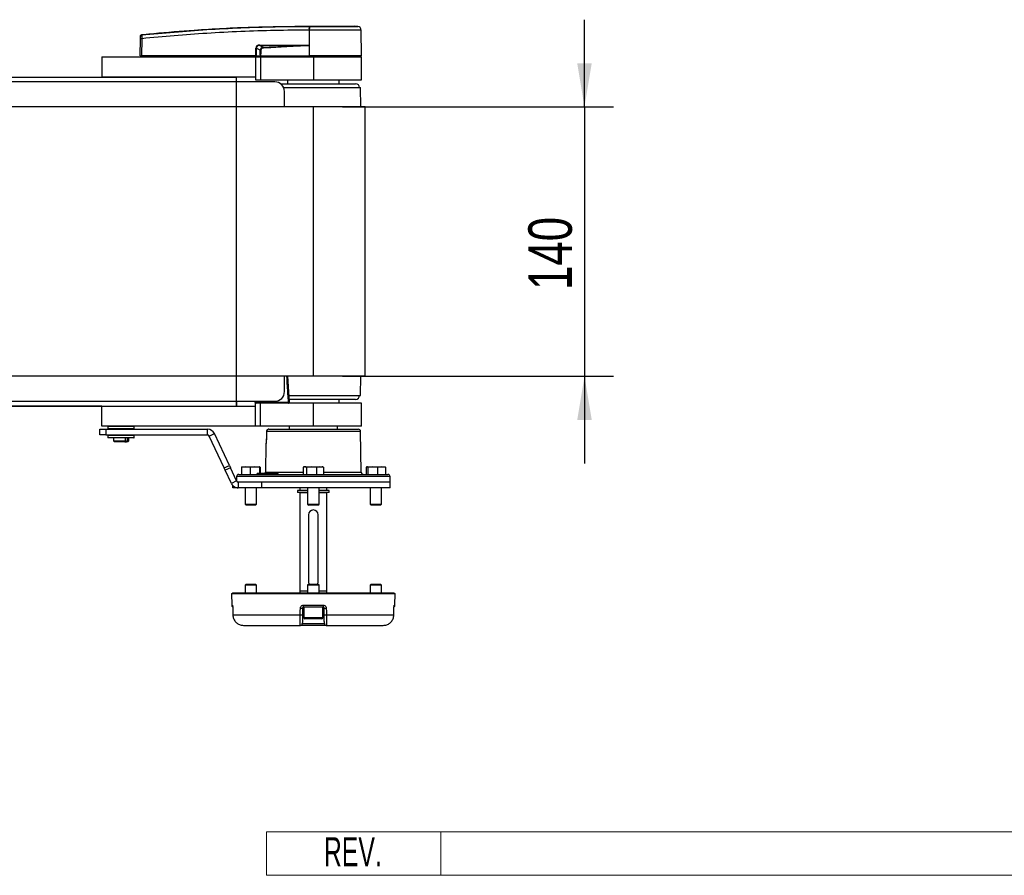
# Model space of a CAD drawing. Header units: millimetres. Extents: x 0 to 420, y 0 to 297.
# Tile 5 of 14: x 198 to 266, y 66 to 125. Entities that reach past the tile are written whole.
import ezdxf
from ezdxf.enums import TextEntityAlignment as Align

# ---------------------------------------------------------------- set-up
doc = ezdxf.new("R2010")
doc.units = ezdxf.units.MM
doc.layers.add('CARTIGLIO', color=140, linetype='Continuous')
doc.layers.add('QUOTE', color=174, linetype='Continuous')
doc.styles.add('SLDTEXTSTYLE0', font='TXT', dxfattribs={"width": 0.638298})
doc.styles.add('SLDTEXTSTYLE3', font='TXT', dxfattribs={"width": 0.75})
doc.dimstyles.new('SLDDIMSTYLE1', dxfattribs={"dimtxt": 3, "dimasz": 3, "dimexe": 0, "dimexo": 0.0625, "dimgap": 0.75, "dimtad": 1, "dimlfac": 7.554642, "dimrnd": 1e-09, "dimzin": 12, "dimdsep": 46, "dimtxsty": 'SLDTEXTSTYLE3', "dimsah": 1, "dimcen": 0.09, "dimadec": 0, "dimazin": 3, "dimtfac": 1, "dimtdec": 3, "dimtmove": 0, "dimatfit": 0, "dimfxl": 0, "dimfrac": 2, "dimtolj": 1, "dimtzin": 12, "dimarcsym": 0})

# ---------------------------------------------------------------- blocks, each defined once
blk = doc.blocks.new('SW_NOTE_0_27')
at = {"layer": 'CARTIGLIO', "color": 0, "insert": (2.34, 2.578), "char_height": 2, "attachment_point": 2, "style": 'SLDTEXTSTYLE0'}
blk.add_mtext('REV.', dxfattribs=at)
blk = doc.blocks.new('Cartiglio ALUSIC')
at = {"color": 161, "linetype": 'Continuous', "lineweight": 18}
for p, q in [((113.971, 150.999), (113.971, 153.999)), ((113.971, 153.999), (313.621, 153.999)), ((125.971, 153.999), (125.971, 150.999)), ((113.971, 150.999), (313.621, 150.999))]:
    blk.add_line(p, q, dxfattribs=at)
at = {"layer": 'CARTIGLIO', "color": 140}
blk.add_blockref('SW_NOTE_0_27', (117.568, 151.037), dxfattribs=at)
at = {"layer": 'CARTIGLIO', "color": 140, "style": 'SLDTEXTSTYLE0', "width": 0.638298}
for tag, height, p in [('AUTOATTR1', 3.5, (223.449, 133.7)), ('AUTOATTR2', 3.5, (221.929, 127.422)), ('AUTOATTR11', 3.5, (222.862, 121.411)), ('AUTOATTR8', 4, (219.244, 110.003)), ('AUTOATTR9', 4, (218.122, 100.423)), ('AUTOATTR0', 4, (249.033, 100.312))]:
    blk.add_attdef(tag, text='', height=height, dxfattribs=at).set_placement(p, align=Align.TOP_CENTER)
at = {"layer": 'CARTIGLIO', "color": 140}
for tag in ['AUTOATTR13', 'AUTOATTR12', 'AUTOATTR10', 'AUTOATTR7', 'AUTOATTR6', 'AUTOATTR5', 'AUTOATTR4', 'AUTOATTR3']:
    blk.add_attdef(tag, (0, 0), '', height=4, dxfattribs=at)
blk = doc.blocks.new('_D_2')
at = {"layer": 'QUOTE'}
for p, q in [((237.055, 119.039), (237.055, 125.039)), ((220.396, 119.039), (239.055, 119.039)), ((237.055, 119.039), (237.055, 100.507)), ((220.396, 100.507), (239.055, 100.507)), ((237.055, 100.507), (237.055, 94.507))]:
    blk.add_line(p, q, dxfattribs=at)
for points in [[(237.055, 119.039), (237.555, 122.039), (236.555, 122.039)], [(237.055, 100.507), (236.555, 97.507), (237.555, 97.507)]]:
    blk.add_solid(points, dxfattribs=at)
at = {"layer": 'QUOTE', "insert": (233.188, 106.448), "char_height": 3, "attachment_point": 1, "rotation": 90, "style": 'SLDTEXTSTYLE3'}
blk.add_mtext('140', dxfattribs=at)

msp = doc.modelspace()

# ---------------------------------------------------------------- linework, layer by layer
at = {"color": 7, "linetype": 'Continuous', "lineweight": 25}
for p, q in [((206.5902, 124.0121), (206.5901, 124.0121)), ((218.1191, 124.319), (218.0976, 124.319)), ((218.1191, 124.319), (218.1178, 122.5464)), ((218.1193, 124.5981), (218.1195, 124.5981)), ((221.4523, 124.5799), (221.222, 124.5981)), ((221.7044, 122.5464), (221.689, 124.3189)), ((206.4832, 122.5464), (206.4935, 123.7316)), ((206.5905, 123.7316), (206.5802, 122.5464)), ((214.4318, 122.5464), (214.4339, 123.0807)), ((214.4586, 123.0807), (214.4565, 122.5464)), ((214.7378, 122.9355), (214.4586, 123.0807)), ((217.8291, 123.2631), (214.7228, 123.2631)), ((214.7228, 123.2631), (214.9555, 123.1421)), ((214.7245, 123.2973), (217.8308, 123.2973)), ((218.1108, 123.2814), (218.1108, 123.2741)), ((218.1108, 123.2741), (218.1172, 122.5464)), ((203.8352, 122.4802), (203.8352, 121.0903)), ((203.8352, 122.4802), (214.4247, 122.4802)), ((206.4832, 122.5464), (206.5802, 122.5464)), ((206.5476, 122.5464), (206.5488, 122.4802)), ((214.4318, 122.5464), (206.5802, 122.5464)), ((206.5851, 122.5464), (206.5851, 122.4802)), ((214.4247, 122.4802), (214.4247, 121.0903)), ((214.4247, 122.4802), (214.7557, 122.4802)), ((214.4565, 122.5464), (214.4318, 122.5464)), ((214.437, 122.5464), (214.4371, 122.4802)), ((214.4565, 122.5464), (214.7516, 122.5464)), ((214.5022, 122.5464), (214.5031, 122.4802)), ((214.7557, 122.4802), (214.7557, 120.8918)), ((214.7557, 122.4802), (218.3958, 122.4802)), ((214.7618, 122.5464), (218.1172, 122.5464)), ((214.7825, 122.5464), (214.783, 122.4802)), ((218.1178, 122.5464), (218.1172, 122.5464)), ((221.7044, 122.5464), (218.1178, 122.5464)), ((218.1205, 122.5464), (218.1206, 122.4802)), ((218.3958, 122.4802), (218.3958, 120.8918)), ((218.3958, 122.4802), (221.705, 122.4802)), ((221.6388, 122.4802), (221.64, 122.5464)), ((221.705, 120.8918), (221.705, 122.4802)), ((215.7484, 120.7594), (62.2004, 120.7594)), ((74.1136, 121.0903), (203.8352, 121.0903)), ((214.4247, 121.0903), (203.8352, 121.0903)), ((213.101, 120.7594), (213.101, 121.0903)), ((214.4247, 121.0903), (214.4247, 120.8918)), ((214.4247, 120.8918), (214.7557, 120.8918)), ((214.7557, 120.8918), (218.3958, 120.8918)), ((216.1455, 120.627), (221.3079, 120.627)), ((216.6088, 120.8918), (216.6088, 120.627)), ((218.3958, 120.8918), (221.705, 120.8918)), ((220.1828, 120.627), (220.1828, 120.8918)), ((216.355, 120.3623), (221.6388, 120.3623)), ((216.4103, 119.0386), (216.4103, 120.0975)), ((221.6554, 119.0386), (221.6388, 120.3623)), ((218.3958, 119.0386), (59.5531, 119.0386)), ((218.3958, 100.5069), (218.3958, 119.0386)), ((221.9698, 119.0386), (218.3958, 119.0386)), ((221.9698, 100.5069), (221.9698, 119.0386)), ((218.3958, 100.5069), (59.5531, 100.5069)), ((216.4103, 99.448), (216.4103, 100.5069)), ((216.7543, 98.7244), (216.6406, 100.5069)), ((221.9698, 100.5069), (218.3958, 100.5069)), ((221.6388, 99.1833), (221.6554, 100.5069)), ((216.7157, 99.1833), (221.6388, 99.1833)), ((62.2004, 98.7861), (215.7484, 98.7861)), ((203.8352, 98.4552), (74.1136, 98.4552)), ((203.8352, 98.4552), (214.4247, 98.4552)), ((203.8352, 97.0654), (203.8352, 98.4552)), ((213.101, 98.7861), (213.101, 98.4552)), ((214.3219, 98.7597), (213.101, 98.7597)), ((214.3193, 98.7741), (214.3197, 98.7861)), ((214.3855, 98.7211), (214.3866, 98.7861)), ((214.3862, 98.7098), (214.3868, 98.7067)), ((214.4247, 98.4552), (214.4247, 98.6538)), ((214.7557, 98.6538), (214.4247, 98.6538)), ((214.4247, 97.0654), (214.4247, 98.4552)), ((214.4528, 98.7861), (214.4516, 98.7211)), ((214.4516, 98.7211), (216.6857, 98.7211)), ((214.4516, 98.7211), (214.4516, 98.6538)), ((214.7557, 97.0654), (214.7557, 98.6538)), ((218.3958, 98.6538), (214.7557, 98.6538)), ((216.6857, 98.7211), (216.6857, 98.6538)), ((221.3079, 98.9185), (216.7383, 98.9185)), ((218.3958, 97.0654), (218.3958, 98.6538)), ((221.705, 98.6538), (218.3958, 98.6538)), ((220.1828, 98.6538), (220.1828, 98.9185)), ((221.705, 97.0654), (221.705, 98.6538)), ((214.4247, 97.0654), (203.8352, 97.0654)), ((204.2592, 97.0403), (204.2519, 96.9013)), ((204.2519, 96.9013), (206.0757, 96.9013)), ((204.2739, 97.0403), (204.2592, 97.0403)), ((206.0684, 97.0403), (204.2739, 97.0403)), ((206.0757, 96.9013), (206.0684, 97.0403)), ((209.0162, 97.0654), (209.0162, 97.062)), ((210.0738, 97.062), (210.0738, 97.0654)), ((214.7557, 97.0654), (214.4247, 97.0654)), ((218.3958, 97.0654), (214.7557, 97.0654)), ((216.7412, 97.0654), (216.7412, 96.8662)), ((221.705, 97.0654), (218.3958, 97.0654)), ((220.0504, 96.8662), (220.0504, 97.0654)), ((203.7078, 96.4697), (203.7078, 96.8668)), ((203.7078, 96.8668), (204.1049, 96.8668)), ((204.1049, 96.4697), (203.7078, 96.4697)), ((204.1049, 96.8668), (204.1049, 96.4697)), ((204.1049, 96.8668), (211.114, 96.8668)), ((204.1049, 96.4697), (211.114, 96.4697)), ((204.2519, 96.4352), (204.2592, 96.2962)), ((206.0757, 96.4352), (204.2519, 96.4352)), ((204.2592, 96.2962), (206.0684, 96.2962)), ((204.2927, 96.8734), (204.2784, 96.8734)), ((204.2784, 96.4631), (206.0493, 96.4631)), ((204.2999, 96.2711), (204.2857, 96.2711)), ((206.0493, 96.8734), (204.2927, 96.8734)), ((206.042, 96.2711), (204.2999, 96.2711)), ((204.3564, 96.8734), (204.3564, 96.8668)), ((204.3564, 96.4697), (204.3564, 96.4631)), ((204.6344, 96.2711), (204.6344, 96.066)), ((205.5901, 96.2645), (205.4778, 96.2645)), ((205.4778, 96.066), (205.4778, 96.2645)), ((205.5901, 96.2645), (205.5901, 96.066)), ((205.6933, 96.066), (205.6933, 96.2711)), ((205.9713, 96.8668), (205.9713, 96.8734)), ((205.9713, 96.4631), (205.9713, 96.4697)), ((206.0684, 96.2962), (206.0757, 96.4352)), ((211.114, 96.4697), (211.114, 96.8668)), ((211.234, 96.3933), (211.5939, 96.5611)), ((212.2563, 94.201), (211.234, 96.3933)), ((212.6162, 94.3689), (211.5939, 96.5611)), ((215.1724, 96.7101), (215.1719, 96.7102)), ((221.6442, 96.7101), (215.1724, 96.7101)), ((215.3317, 96.8662), (221.4854, 96.8662)), ((221.6931, 93.9116), (221.6442, 96.7101)), ((204.6344, 96.066), (204.7005, 95.9998)), ((204.6344, 96.066), (205.4778, 96.066)), ((205.4304, 95.9998), (204.7005, 95.9998)), ((205.4778, 96.066), (205.4304, 95.9998)), ((205.4304, 95.9998), (205.5427, 95.9998)), ((205.5427, 95.9998), (205.5901, 96.066)), ((205.6271, 95.9998), (205.5427, 95.9998)), ((205.5901, 96.066), (205.6933, 96.066)), ((205.6271, 95.9998), (205.6933, 96.066)), ((215.1328, 95.8745), (215.0985, 93.9116)), ((215.1351, 95.8745), (215.1328, 95.8745)), ((215.161, 96.1347), (215.1606, 96.1348)), ((212.2563, 94.201), (212.6162, 94.3689)), ((212.3318, 94.0389), (212.2563, 94.201)), ((212.6917, 94.2068), (212.3318, 94.0389)), ((212.6162, 94.3689), (212.6917, 94.2068)), ((213.1134, 93.3024), (212.6917, 94.2068)), ((213.757, 94.285), (213.4628, 94.2506)), ((213.4628, 94.2506), (213.4628, 93.7555)), ((213.4829, 94.285), (213.4818, 94.2846)), ((213.484, 94.285), (213.757, 94.285)), ((214.0513, 94.2506), (213.757, 94.285)), ((213.757, 94.285), (214.3669, 94.285)), ((214.3669, 94.285), (214.0513, 94.2506)), ((214.0513, 94.2506), (214.0513, 93.7555)), ((214.6824, 94.2506), (214.3669, 94.285)), ((214.3669, 94.285), (214.7036, 94.285)), ((214.6824, 94.2506), (214.6824, 93.8217)), ((214.7036, 94.285), (214.7047, 94.285)), ((214.7059, 94.2846), (214.7047, 94.285)), ((214.7249, 94.2506), (214.7249, 93.8217)), ((217.7049, 94.2506), (217.7049, 93.7555)), ((217.7849, 94.285), (217.7522, 94.2731)), ((217.7849, 94.285), (217.8159, 94.285)), ((217.8159, 94.285), (218.2723, 94.285)), ((218.2723, 94.285), (217.9268, 94.2506)), ((217.9268, 94.2506), (217.9268, 93.7555)), ((218.6177, 94.2506), (218.2723, 94.285)), ((218.2723, 94.285), (218.8522, 94.285)), ((218.8522, 94.285), (218.6177, 94.2506)), ((218.6177, 94.2506), (218.6177, 93.7555)), ((219.0867, 94.2506), (218.8522, 94.285)), ((218.8522, 94.285), (219.0067, 94.285)), ((219.0394, 94.2731), (219.0067, 94.285)), ((219.0867, 94.2506), (219.0867, 93.7555)), ((222.0383, 94.2506), (222.0383, 93.7555)), ((222.0947, 94.285), (222.481, 94.285)), ((222.481, 94.285), (222.1512, 94.2506)), ((222.1512, 94.2506), (222.1512, 93.7555)), ((222.8107, 94.2506), (222.481, 94.285)), ((222.481, 94.285), (223.084, 94.285)), ((223.084, 94.285), (222.8107, 94.2506)), ((222.8107, 94.2506), (222.8107, 93.7555)), ((223.3573, 94.2506), (223.084, 94.285)), ((223.084, 94.285), (223.3087, 94.285)), ((223.3167, 94.282), (223.3087, 94.285)), ((223.3573, 94.2506), (223.3573, 93.7555)), ((212.7535, 93.1346), (212.3318, 94.0389)), ((213.1076, 93.5994), (213.1028, 93.3253)), ((223.684, 93.5994), (213.1076, 93.5994)), ((213.2664, 93.7555), (223.5252, 93.7555)), ((214.5189, 93.8217), (214.5178, 93.7555)), ((214.5308, 93.8217), (214.5189, 93.8217)), ((214.5308, 93.8217), (214.53, 93.7555)), ((214.6523, 93.8217), (214.5308, 93.8217)), ((214.6523, 93.8217), (214.6515, 93.7555)), ((214.6967, 93.8217), (214.6523, 93.8217)), ((214.6967, 93.8217), (214.6971, 93.7555)), ((215.0142, 93.8217), (214.6967, 93.8217)), ((215.0271, 93.8217), (215.026, 93.7555)), ((215.0374, 93.8217), (215.0365, 93.7555)), ((215.0985, 93.9116), (217.7049, 93.9116)), ((215.1348, 93.8217), (215.1337, 93.7555)), ((215.1467, 93.8217), (215.1348, 93.8217)), ((215.1467, 93.8217), (215.1459, 93.7555)), ((215.188, 93.8217), (215.1467, 93.8217)), ((215.188, 93.8217), (215.1871, 93.7555)), ((215.254, 93.8217), (215.188, 93.8217)), ((215.254, 93.8217), (215.2551, 93.7555)), ((215.3461, 93.8217), (215.254, 93.8217)), ((215.3461, 93.8217), (215.3472, 93.7555)), ((215.3493, 93.8217), (215.3461, 93.8217)), ((215.3504, 93.7555), (215.3493, 93.8217)), ((215.9761, 93.7555), (215.975, 93.8217)), ((219.0867, 93.9116), (221.6931, 93.9116)), ((223.6906, 93.226), (223.684, 93.5994)), ((213.1134, 93.3024), (212.7535, 93.1346)), ((212.858, 92.8289), (212.858, 92.9898)), ((212.9904, 92.893), (212.9904, 92.8289)), ((213.2334, 93.226), (213.2138, 93.226)), ((213.2334, 93.226), (213.2334, 92.8289)), ((214.8187, 93.226), (213.2334, 93.226)), ((223.6906, 93.226), (214.8156, 93.226)), ((214.8187, 93.226), (214.8187, 92.8289)), ((223.6906, 93.226), (214.8187, 93.226)), ((223.6906, 92.8289), (223.6906, 93.226)), ((212.9904, 92.8289), (212.858, 92.8289)), ((213.2334, 92.8289), (212.9904, 92.8289)), ((214.8187, 92.8289), (213.2334, 92.8289)), ((213.6967, 92.8289), (213.6967, 91.717)), ((214.4909, 91.717), (214.4909, 92.8289)), ((223.6906, 92.8289), (214.8187, 92.8289)), ((217.3072, 92.6442), (217.3072, 92.5119)), ((217.9987, 92.6442), (217.3072, 92.6442)), ((217.9987, 92.5119), (217.3072, 92.5119)), ((217.4692, 92.8289), (217.4692, 92.6442)), ((217.4692, 92.4986), (217.4692, 85.7478)), ((217.4692, 92.4986), (217.9987, 92.4986)), ((217.5089, 92.5119), (217.5089, 92.4986)), ((217.9987, 92.8289), (217.9987, 91.717)), ((218.7929, 91.717), (218.7929, 92.8289)), ((219.4844, 92.6442), (218.7929, 92.6442)), ((219.4844, 92.5119), (218.7929, 92.5119)), ((218.7929, 92.4986), (219.3224, 92.4986)), ((219.2827, 92.4986), (219.2827, 92.5119)), ((219.3224, 92.6442), (219.3224, 92.8289)), ((219.3224, 85.7478), (219.3224, 92.4986)), ((219.4844, 92.5119), (219.4844, 92.6442)), ((222.3007, 92.8289), (222.3007, 91.717)), ((223.0949, 91.717), (223.0949, 92.8289)), ((213.6967, 91.717), (213.7761, 91.6376)), ((213.6967, 91.717), (214.4909, 91.717)), ((214.4115, 91.6376), (213.7761, 91.6376)), ((214.4115, 91.6376), (214.4909, 91.717)), ((217.9987, 91.717), (218.0781, 91.6376)), ((217.9987, 91.717), (218.7929, 91.717)), ((218.0942, 91.6376), (218.0781, 91.6376)), ((218.7135, 91.6376), (218.0942, 91.6376)), ((218.7135, 91.6376), (218.7929, 91.717)), ((222.3007, 91.717), (222.3801, 91.6376)), ((222.3007, 91.717), (223.0949, 91.717)), ((222.3842, 91.6376), (222.3801, 91.6376)), ((223.0155, 91.6376), (222.3842, 91.6376)), ((223.0155, 91.6376), (223.0949, 91.717)), ((218.0649, 90.9764), (218.0649, 86.3435)), ((218.7267, 86.3435), (218.7267, 90.9764)), ((213.7761, 86.2104), (213.6967, 86.131)), ((213.6967, 86.131), (213.6967, 85.6148)), ((214.4656, 86.131), (213.6967, 86.131)), ((213.7761, 86.2104), (214.3912, 86.2104)), ((214.3912, 86.2104), (214.4115, 86.2104)), ((214.4909, 86.131), (214.4115, 86.2104)), ((214.4909, 86.131), (214.4656, 86.131)), ((214.4909, 85.6148), (214.4909, 86.131)), ((218.0781, 86.2104), (217.9987, 86.131)), ((217.9987, 86.131), (217.9987, 85.6148)), ((218.7929, 86.131), (217.9987, 86.131)), ((218.0781, 86.2104), (218.7072, 86.2104)), ((218.7072, 86.2104), (218.7135, 86.2104)), ((218.7929, 86.131), (218.7135, 86.2104)), ((218.7929, 85.6148), (218.7929, 86.131)), ((222.3801, 86.2104), (222.3007, 86.131)), ((222.3007, 86.131), (222.3007, 85.6148)), ((223.0299, 86.131), (222.3007, 86.131)), ((222.3801, 86.2104), (222.9635, 86.2104)), ((222.9635, 86.2104), (223.0155, 86.2104)), ((223.0949, 86.131), (223.0155, 86.2104)), ((223.0949, 86.131), (223.0299, 86.131)), ((223.0949, 85.6148), (223.0949, 86.131)), ((212.7707, 85.5486), (212.7776, 84.7532)), ((212.7707, 85.5486), (224.0209, 85.5486)), ((212.8363, 85.6148), (212.8363, 85.5486)), ((212.8363, 85.6148), (223.9553, 85.6148)), ((217.4692, 85.7478), (217.4739, 85.6148)), ((217.4692, 85.7478), (217.9987, 85.7478)), ((218.7929, 85.7478), (219.3224, 85.7478)), ((219.3177, 85.6148), (219.3224, 85.7478)), ((223.9553, 85.5486), (223.9553, 85.6148)), ((224.014, 84.7532), (224.0209, 85.5486)), ((212.7776, 84.7532), (212.8202, 84.7532)), ((217.7054, 84.7532), (219.0862, 84.7532)), ((223.9714, 84.7532), (224.014, 84.7532)), ((212.8492, 84.5577), (212.8509, 84.5581)), ((212.8502, 84.5575), (212.8557, 84.0861)), ((212.8557, 84.0858), (212.8557, 84.0855)), ((212.8564, 84.0862), (217.4936, 84.0862)), ((217.6555, 84.557), (217.6473, 84.085)), ((217.7339, 84.557), (217.6555, 84.557)), ((219.0699, 84.622), (217.7217, 84.622)), ((217.7339, 84.622), (217.7339, 83.9072)), ((219.0577, 83.9072), (219.0577, 84.622)), ((219.1361, 84.557), (219.0577, 84.557)), ((219.1443, 84.085), (219.1361, 84.557)), ((219.298, 84.0862), (223.9352, 84.0862)), ((223.9359, 84.0855), (223.9414, 84.5575)), ((223.9407, 84.5581), (223.9424, 84.5577)), ((213.5935, 83.3645), (217.5046, 83.3645)), ((219.287, 83.3645), (217.5046, 83.3645)), ((217.6369, 83.4946), (219.1547, 83.4946)), ((217.7339, 83.9072), (219.0445, 83.9072)), ((218.9782, 83.8278), (217.8134, 83.8278)), ((219.0445, 83.9072), (219.0577, 83.9072)), ((219.287, 83.3645), (223.1981, 83.3645))]:
    msp.add_line(p, q, dxfattribs=at)
at = {"color": 7, "linetype": 'Continuous'}
for p, q in [((64.8478, 121.0903), (213.101, 121.0903)), ((213.101, 98.4552), (213.101, 121.0903)), ((64.8478, 98.4552), (213.101, 98.4552))]:
    msp.add_line(p, q, dxfattribs=at)
at = {"color": 7, "linetype": 'Continuous', "lineweight": 25, "flags": 128}
for points in [[(217.8291, 123.2631), (217.9869, 123.2692), (218.1108, 123.2741)], [(215.1719, 96.7102), (215.164, 96.3074), (215.1606, 96.1348)], [(215.1724, 96.7101), (215.1698, 96.5778), (215.161, 96.1347)], [(218.0649, 86.3435), (218.0901, 86.2168), (218.0928, 86.2104)], [(218.6988, 86.2104), (218.7015, 86.2168), (218.7267, 86.3435)], [(212.8502, 84.5575), (212.8494, 84.5576), (212.8492, 84.5577)], [(212.8509, 84.5581), (212.854, 84.2935), (212.8564, 84.0862)], [(212.8557, 84.0855), (212.8549, 84.0857), (212.8564, 84.0862)], [(217.4936, 84.0862), (217.4984, 84.3509), (217.5021, 84.5581)], [(219.2895, 84.5581), (219.2943, 84.2935), (219.298, 84.0862)], [(223.9352, 84.0862), (223.9383, 84.3509), (223.9407, 84.5581)], [(223.9352, 84.0862), (223.9367, 84.0857), (223.9359, 84.0855)], [(223.9424, 84.5577), (223.9422, 84.5576), (223.9413, 84.5575)]]:
    msp.add_lwpolyline(points, dxfattribs=at)
at = {"color": 7, "linetype": 'Continuous', "lineweight": 25}
for centre, radius, start, end in [((219.092, 124.3749), 0.9959, 168.120168, 183.219012), ((223.4875, 123.9678), 5.4049, 173.303191, 173.496611), ((219.1136, 124.3743), 0.996, 168.081743, 183.180073), ((221.4242, 124.3166), 0.2647, 0.500011, 83.923128), ((206.542, 120.8011), 2.9309, 89.051899, 90.948101), ((206.6004, 123.8868), 0.1056, 96.104195, 179.384141), ((214.4462, 126.4521), 3.3715, 269.78976, 270.21024), ((214.4502, 123.2938), 0.2742, 353.585658, 0.74759), ((123.5296, 118.7235), 91.5326, 2.731259, 2.766996), ((217.5566, 123.2938), 0.2742, 353.585658, 0.74759), ((215.7484, 120.0975), 0.6618, 0, 90), ((221.3079, 120.3623), 0.2647, 360, 90), ((215.7484, 99.448), 0.6618, 270, 0), ((221.3079, 99.1833), 0.2647, 270, 0), ((214.3253, 98.7138), 0.0606, 6.924501, 95.747368), ((214.3219, 98.6935), 0.0662, 11.536959, 90), ((214.4516, 98.72), 0.0662, 179, 270), ((214.4185, 97.7729), 0.9488, 88.001617, 91.998383), ((216.6857, 98.72), 0.0662, 270, 3.721687), ((216.7584, 97.8876), 0.8367, 90.458341, 94.987292), ((204.2784, 96.8999), 0.0265, 177, 270), ((204.2857, 97.0389), 0.0265, 90, 177), ((206.042, 97.0389), 0.0265, 3, 90), ((206.0493, 96.8999), 0.0265, 270, 3), ((204.2784, 96.4366), 0.0265, 90, 183), ((204.2857, 96.2976), 0.0265, 183, 270), ((206.042, 96.2976), 0.0265, 270, 357), ((206.0493, 96.4366), 0.0265, 357, 90), ((211.114, 96.3373), 0.5295, 25, 90), ((211.114, 96.3373), 0.1324, 25, 90), ((221.4854, 96.7073), 0.1588, 1, 90), ((215.2013, 95.8734), 0.0662, 153.897556, 179.00172), ((213.2664, 93.5966), 0.1588, 90, 179), ((214.9397, 93.9143), 0.1588, 324.314665, 359), ((221.8519, 93.9143), 0.1588, 181, 270), ((223.5252, 93.5966), 0.1588, 1, 90), ((218.3958, 90.9764), 0.3309, 0, 180), ((212.91, 84.7544), 0.1324, 180.5, 239.656256), ((212.9534, 84.7544), 0.1332, 180.484851, 206.637265), ((217.9838, 84.7211), 0.2802, 173.421252, 200.711868), ((218.8078, 84.7211), 0.2802, 339.288132, 6.578748), ((223.8816, 84.7544), 0.1324, 300.228465, 359.5), ((223.8382, 84.7544), 0.1331, 332.086988, 359.516), ((217.5964, 87.5323), 3.4476, 268.292536, 270.845926), ((217.6048, 88.0074), 3.4508, 268.294895, 270.84236), ((219.1868, 88.0074), 3.4508, 269.15764, 271.705105), ((219.1952, 87.5323), 3.4476, 269.154074, 271.707464), ((217.5046, 83.4969), 0.1324, 270, 359), ((217.8134, 83.9072), 0.0794, 180, 270), ((218.9782, 83.9072), 0.0794, 270, 0), ((219.287, 83.4969), 0.1324, 181, 270)]:
    msp.add_arc(centre, radius, start, end, dxfattribs=at)
for centre, major_axis, ratio, start_param, end_param in [((214.9036, 122.9458), (0.4501, -0.2214), 0.6067254, 2.2520057, 3.4288926), ((214.9002, 122.9461), (0.4258, -0.2108), 0.5569608, 2.2532184, 3.4301053), ((215.0652, 122.8604), (0.3033, -0.1614), 0.7705823, 2.3011388, 3.4780257), ((215.0652, 122.861), (0.2648, -0.1399), 0.6630178, 2.2990506, 3.4759374)]:
    msp.add_ellipse(centre, major_axis=major_axis, ratio=ratio, start_param=start_param, end_param=end_param, dxfattribs=at)
for points, knots in [([(206.4951, 123.9077), (206.4952, 123.9113), (206.4958, 123.9271), (206.504, 123.9542), (206.5253, 123.9835), (206.5549, 124.0049), (206.5784, 124.0097), (206.5901, 124.0121)], [0, 0, 0, 0, 0.0716067, 0.3068114, 0.5378745, 0.7689372, 1, 1, 1, 1]), ([(206.5892, 123.9918), (208.0798, 124.1278), (210.3517, 124.3351), (213.413, 124.4876), (215.7656, 124.5684), (217.3316, 124.5684), (218.1174, 124.58), (218.1174, 124.58)], [0, 0, 0, 0, 0.3887669, 0.5925279, 0.7962893, 0.9999993, 1, 1, 1, 1]), ([(206.5901, 124.0121), (206.59, 124.0117), (206.5898, 124.0103), (206.5895, 123.9996), (206.5892, 123.9918)], [0, 0, 0, 0, 0.2638842, 1, 1, 1, 1]), ([(206.5902, 124.0121), (206.6347, 124.0166), (206.9091, 124.0445), (208.1131, 124.162), (210.587, 124.3641), (214.1562, 124.5583), (216.7977, 124.5848), (218.1193, 124.5981)], [0, 0, 0, 0, 0.0117013, 0.0722088, 0.3141935, 0.6568871, 1, 1, 1, 1]), ([(218.0976, 124.319), (217.3153, 124.3141), (215.7506, 124.3044), (213.4043, 124.2278), (210.348, 124.0742), (208.0794, 123.8674), (206.5905, 123.7316)], [0, 0, 0, 0, 0.2036202, 0.4072406, 0.6109477, 1, 1, 1, 1]), ([(218.1174, 124.58), (218.1174, 124.58), (218.1246, 124.58), (218.1318, 124.58), (218.139, 124.58)], [0, 0, 0, 0, 0.0003655, 1, 1, 1, 1]), ([(221.689, 124.3189), (221.6802, 124.319), (221.6624, 124.319), (221.5188, 124.3191), (221.2916, 124.3189), (220.9829, 124.319), (220.598, 124.319), (220.1543, 124.3188), (219.6564, 124.3191), (219.1435, 124.319), (218.6242, 124.319), (218.2888, 124.319), (218.1191, 124.319)], [0, 0, 0, 0, 0.100465, 0.2038434, 0.3043094, 0.4076889, 0.5081552, 0.611535, 0.7120023, 0.8153833, 0.9066108, 1, 1, 1, 1]), ([(218.1195, 124.5981), (218.316, 124.5981), (218.7097, 124.5981), (219.2895, 124.5981), (219.8285, 124.5981), (220.3078, 124.5981), (220.7025, 124.5981), (220.9971, 124.5981), (221.1874, 124.5981), (221.2105, 124.5981), (221.222, 124.5981)], [0, 0, 0, 0, 0.1248804, 0.2501396, 0.3746494, 0.4998125, 0.6247642, 0.7495577, 0.8749238, 1, 1, 1, 1]), ([(218.139, 124.58), (218.2947, 124.5799), (218.6059, 124.5799), (219.0857, 124.5799), (219.5632, 124.5799), (220.0239, 124.5798), (220.4374, 124.5799), (220.7941, 124.5799), (221.0817, 124.5799), (221.2929, 124.58), (221.4266, 124.5799), (221.4437, 124.5799), (221.4523, 124.5799)], [0, 0, 0, 0, 0.0923036, 0.1846071, 0.2865385, 0.3884688, 0.490398, 0.5923288, 0.694247, 0.7961664, 0.8980845, 1, 1, 1, 1]), ([(206.4935, 123.7316), (206.4936, 123.7379), (206.4938, 123.7619), (206.4941, 123.8026), (206.4945, 123.8459), (206.4948, 123.8776), (206.4948, 123.8845), (206.4949, 123.8879)], [0, 0, 0, 0, 0.08210774, 0.31165455, 0.54070711, 0.77036972, 1, 1, 1, 1]), ([(206.4949, 123.8879), (206.4949, 123.8956), (206.495, 123.9059), (206.495, 123.9073), (206.4951, 123.9077)], [0, 0, 0, 0, 0.73657409, 1, 1, 1, 1]), ([(206.5892, 123.9918), (206.5885, 123.9859), (206.587, 123.9742), (206.5864, 123.9215), (206.5872, 123.8495), (206.5888, 123.7819), (206.5902, 123.7421), (206.5905, 123.7316)], [0, 0, 0, 0, 0.2296881, 0.4595969, 0.6887793, 0.9180889, 1, 1, 1, 1]), ([(214.7378, 122.9355), (214.7456, 122.9356), (214.7595, 122.9356), (214.777, 122.9356), (214.7846, 122.9355)], [0, 0, 0, 0, 0.56, 1, 1, 1, 1]), ([(214.7516, 122.5464), (214.7474, 122.619), (214.7398, 122.7485), (214.7384, 122.8784), (214.7378, 122.9355)], [0, 0, 0, 0, 0.560586, 1, 1, 1, 1]), ([(214.7846, 122.9355), (214.7826, 122.8628), (214.779, 122.7329), (214.767, 122.6034), (214.7618, 122.5464)], [0, 0, 0, 0, 0.5593923, 1, 1, 1, 1]), ([(214.9555, 123.1421), (215.4918, 123.1664), (216.4496, 123.2097), (217.4076, 123.2468), (217.8291, 123.2631)], [0, 0, 0, 0, 0.5599741, 1, 1, 1, 1]), ([(218.1108, 123.2741), (217.5226, 123.2348), (216.4721, 123.1646), (215.4208, 123.1094), (214.9582, 123.0851)], [0, 0, 0, 0, 0.56002694, 1, 1, 1, 1]), ([(217.8308, 123.2973), (217.8579, 123.2971), (217.938, 123.2963), (218.0322, 123.2966), (218.0976, 123.2839), (218.1108, 123.2814)], [0, 0, 0, 0, 0.2892673, 0.8568296, 1, 1, 1, 1]), ([(214.7516, 122.5464), (214.7525, 122.5464), (214.7547, 122.5464), (214.7583, 122.5464), (214.7608, 122.5464), (214.7618, 122.5464)], [0, 0, 0, 0, 0.31939567, 0.74819126, 1, 1, 1, 1]), ([(216.6857, 98.7211), (216.6619, 99.09), (216.6235, 99.6852), (216.5874, 100.2806), (216.5736, 100.5069)], [0, 0, 0, 0, 0.6197809, 1, 1, 1, 1]), ([(214.3219, 98.7597), (214.3215, 98.7603), (214.3207, 98.7616), (214.3197, 98.7699), (214.3193, 98.7741)], [0, 0, 0, 0, 0.50006029, 1, 1, 1, 1]), ([(215.3317, 96.8662), (215.3137, 96.8644), (215.2776, 96.8608), (215.2296, 96.833), (215.1936, 96.7922), (215.1754, 96.7485), (215.1732, 96.7203), (215.1724, 96.7101)], [0, 0, 0, 0, 0.21895842, 0.43811809, 0.65703778, 0.87477757, 1, 1, 1, 1]), ([(215.161, 96.1347), (215.1601, 96.105), (215.1582, 96.0456), (215.1514, 95.9673), (215.1438, 95.9085), (215.138, 95.8786), (215.1359, 95.8757), (215.1351, 95.8745)], [0, 0, 0, 0, 0.2140331, 0.4289877, 0.6464901, 0.8661248, 1, 1, 1, 1]), ([(215.1605, 96.1348), (215.1605, 96.1335), (215.1602, 96.1016), (215.1569, 96.0383), (215.1499, 95.9589), (215.1439, 95.9149), (215.1402, 95.8973), (215.1403, 95.8976), (215.1403, 95.8977)], [0, 0, 0, 0, 0.0115449, 0.2765138, 0.5475708, 0.8217766, 0.9533142, 1, 1, 1, 1]), ([(213.4628, 94.2506), (213.4631, 94.2517), (213.4701, 94.2727), (213.4772, 94.279), (213.484, 94.285)], [0, 0, 0, 0, 0.0529743, 1, 1, 1, 1]), ([(214.7036, 94.285), (214.6969, 94.279), (214.6898, 94.2727), (214.6828, 94.2517), (214.6824, 94.2506)], [0, 0, 0, 0, 0.9470257, 1, 1, 1, 1]), ([(214.7249, 94.2506), (214.7234, 94.2548), (214.7164, 94.2753), (214.7093, 94.2807), (214.7036, 94.285)], [0, 0, 0, 0, 0.2061857, 1, 1, 1, 1]), ([(217.8159, 94.285), (217.7863, 94.2807), (217.7491, 94.2753), (217.7125, 94.2548), (217.7049, 94.2506)], [0, 0, 0, 0, 0.7938143, 1, 1, 1, 1]), ([(217.9268, 94.2506), (217.9249, 94.2517), (217.8883, 94.2727), (217.8511, 94.279), (217.8159, 94.285)], [0, 0, 0, 0, 0.0529743, 1, 1, 1, 1]), ([(219.0381, 94.2665), (219.0524, 94.2639), (219.0687, 94.261), (219.0847, 94.2517), (219.0867, 94.2506)], [0, 0, 0, 0, 0.879011, 1, 1, 1, 1]), ([(222.0947, 94.285), (222.0797, 94.2807), (222.0608, 94.2753), (222.0421, 94.2548), (222.0383, 94.2506)], [0, 0, 0, 0, 0.7938143, 1, 1, 1, 1]), ([(222.1512, 94.2506), (222.1502, 94.2517), (222.1316, 94.2727), (222.1127, 94.279), (222.0947, 94.285)], [0, 0, 0, 0, 0.0529743, 1, 1, 1, 1]), ([(223.3166, 94.2758), (223.3293, 94.2715), (223.3429, 94.2669), (223.3563, 94.2517), (223.3573, 94.2506)], [0, 0, 0, 0, 0.92651593, 1, 1, 1, 1]), ([(215.1235, 93.8217), (215.1034, 93.8217), (215.0719, 93.8217), (215.0465, 93.8217), (215.0374, 93.8217)], [0, 0, 0, 0, 0.6398148, 1, 1, 1, 1]), ([(215.9702, 93.8217), (215.9718, 93.8217), (215.9794, 93.8217), (215.9474, 93.8217), (215.8734, 93.8217), (215.7548, 93.8217), (215.6176, 93.8217), (215.4862, 93.8217), (215.4124, 93.8217), (215.3842, 93.8217)], [0, 0, 0, 0, 0.0442813, 0.2167888, 0.3904022, 0.5393631, 0.7118305, 0.889817, 1, 1, 1, 1]), ([(212.8202, 84.7532), (212.8232, 84.751), (212.8291, 84.7466), (212.8382, 84.712), (212.8457, 84.6609), (212.8499, 84.6061), (212.8506, 84.5709), (212.8509, 84.5581)], [0, 0, 0, 0, 0.2219122, 0.4427502, 0.6617521, 0.8773894, 1, 1, 1, 1]), ([(217.5021, 84.5581), (217.5047, 84.5803), (217.51, 84.6246), (217.5456, 84.6832), (217.5974, 84.7272), (217.6539, 84.7501), (217.691, 84.7523), (217.7054, 84.7532)], [0, 0, 0, 0, 0.211904, 0.4248641, 0.6410447, 0.8611821, 1, 1, 1, 1]), ([(219.0862, 84.7532), (219.1092, 84.751), (219.1552, 84.7466), (219.2164, 84.712), (219.2625, 84.6609), (219.2858, 84.6061), (219.2885, 84.5709), (219.2895, 84.5581)], [0, 0, 0, 0, 0.2219122, 0.4427502, 0.6617521, 0.8773894, 1, 1, 1, 1]), ([(223.9407, 84.5581), (223.9413, 84.5803), (223.9426, 84.6246), (223.9487, 84.6832), (223.9568, 84.7272), (223.9649, 84.7501), (223.9696, 84.7523), (223.9714, 84.7532)], [0, 0, 0, 0, 0.21190404, 0.42486415, 0.64104474, 0.86118213, 1, 1, 1, 1]), ([(212.8364, 84.6966), (212.8364, 84.6963), (212.8366, 84.6957), (212.839, 84.6859), (212.8425, 84.6639), (212.846, 84.6341), (212.8471, 84.6099), (212.8475, 84.6009)], [0, 0, 0, 0, 0.101693, 0.2710065, 0.5153563, 0.819573, 1, 1, 1, 1]), ([(212.8475, 84.6009), (212.8481, 84.5923), (212.8491, 84.5783), (212.849, 84.5634), (212.8489, 84.5578)], [0, 0, 0, 0, 0.6215832, 1, 1, 1, 1]), ([(212.8564, 84.0862), (212.8653, 84.0051), (212.8831, 83.843), (213.0099, 83.6277), (213.1952, 83.4646), (213.4014, 83.3771), (213.5385, 83.3681), (213.5935, 83.3645)], [0, 0, 0, 0, 0.2128736, 0.4254625, 0.6392063, 0.8554982, 1, 1, 1, 1]), ([(217.5046, 83.3645), (217.502, 83.3728), (217.4969, 83.3893), (217.4923, 83.5182), (217.4906, 83.7073), (217.4914, 83.9092), (217.493, 84.0387), (217.4936, 84.0862)], [0, 0, 0, 0, 0.2198289, 0.439994, 0.6588493, 0.8749667, 1, 1, 1, 1]), ([(217.6473, 84.085), (217.6466, 84.0462), (217.6447, 83.9402), (217.6418, 83.7749), (217.6391, 83.6202), (217.6373, 83.5148), (217.6371, 83.5013), (217.6369, 83.4946)], [0, 0, 0, 0, 0.1247127, 0.34042654, 0.55918865, 0.77962349, 1, 1, 1, 1]), ([(217.7217, 84.622), (217.717, 84.6217), (217.7048, 84.621), (217.6866, 84.6134), (217.6698, 84.5988), (217.6581, 84.5794), (217.6564, 84.5644), (217.6555, 84.557)], [0, 0, 0, 0, 0.1400162, 0.3632789, 0.5814764, 0.7930201, 1, 1, 1, 1]), ([(219.1361, 84.557), (219.1358, 84.5613), (219.1349, 84.5731), (219.1272, 84.5914), (219.1122, 84.6083), (219.0924, 84.6198), (219.0774, 84.6213), (219.0699, 84.622)], [0, 0, 0, 0, 0.1194766, 0.3320203, 0.5518594, 0.7757647, 1, 1, 1, 1]), ([(219.1547, 83.4946), (219.1546, 83.4975), (219.1545, 83.5049), (219.1532, 83.5763), (219.1509, 83.7098), (219.1478, 83.886), (219.1455, 84.0187), (219.1443, 84.085)], [0, 0, 0, 0, 0.1448814, 0.3615524, 0.5753397, 0.7876427, 1, 1, 1, 1]), ([(219.298, 84.0862), (219.2989, 84.0051), (219.3009, 83.843), (219.3007, 83.6277), (219.2979, 83.4646), (219.293, 83.3771), (219.2887, 83.3681), (219.287, 83.3645)], [0, 0, 0, 0, 0.2128736, 0.4254625, 0.6392063, 0.8554982, 1, 1, 1, 1]), ([(223.1981, 83.3645), (223.2819, 83.3728), (223.4497, 83.3893), (223.6727, 83.5182), (223.8393, 83.7073), (223.9227, 83.9092), (223.9318, 84.0387), (223.9352, 84.0862)], [0, 0, 0, 0, 0.2198289, 0.439994, 0.6588493, 0.8749667, 1, 1, 1, 1]), ([(223.9425, 84.5578), (223.9425, 84.5604), (223.9424, 84.5729), (223.9432, 84.5848), (223.9438, 84.5943)], [0, 0, 0, 0, 0.205893, 1, 1, 1, 1]), ([(223.9438, 84.5943), (223.9442, 84.6036), (223.9452, 84.6302), (223.9491, 84.6641), (223.9529, 84.6878), (223.9554, 84.697), (223.9551, 84.6962), (223.9551, 84.696)], [0, 0, 0, 0, 0.1769385, 0.5046387, 0.7707962, 0.9479323, 1, 1, 1, 1])]:
    msp.add_open_spline(points, degree=3, knots=knots, dxfattribs=at)
for points in [[(212.7535, 93.1346), (212.7784, 93.0909), (212.8282, 93.0036), (212.9455, 92.9065), (213.0831, 92.8412), (213.1833, 92.833), (213.2334, 92.8289)], [(213.1134, 93.3024), (213.1197, 93.2915), (213.1321, 93.2697), (213.1614, 93.2454), (213.1958, 93.2291), (213.2209, 93.227), (213.2334, 93.226)]]:
    msp.add_open_spline(points, degree=3, dxfattribs=at)

# ---------------------------------------------------------------- block references
at = {"layer": 'CARTIGLIO'}
msp.add_blockref('Cartiglio ALUSIC', (101.2063, -84.828), dxfattribs=at)

# ---------------------------------------------------------------- dimensions: what is measured, and where the dimension line sits
at = {"layer": 'QUOTE'}
dim = msp.add_linear_dim(base=(234.6736, 100.5069), p1=(218.3958, 119.0386), p2=(218.3958, 100.5069), angle=90, dimstyle='SLDDIMSTYLE1', dxfattribs=at)
dim.commit()
dim.dimension.update_dxf_attribs({"geometry": '_D_2', "text_midpoint": (234.6736, 109.7728), "dimtype": 160})

doc.saveas('drawing.dxf')
